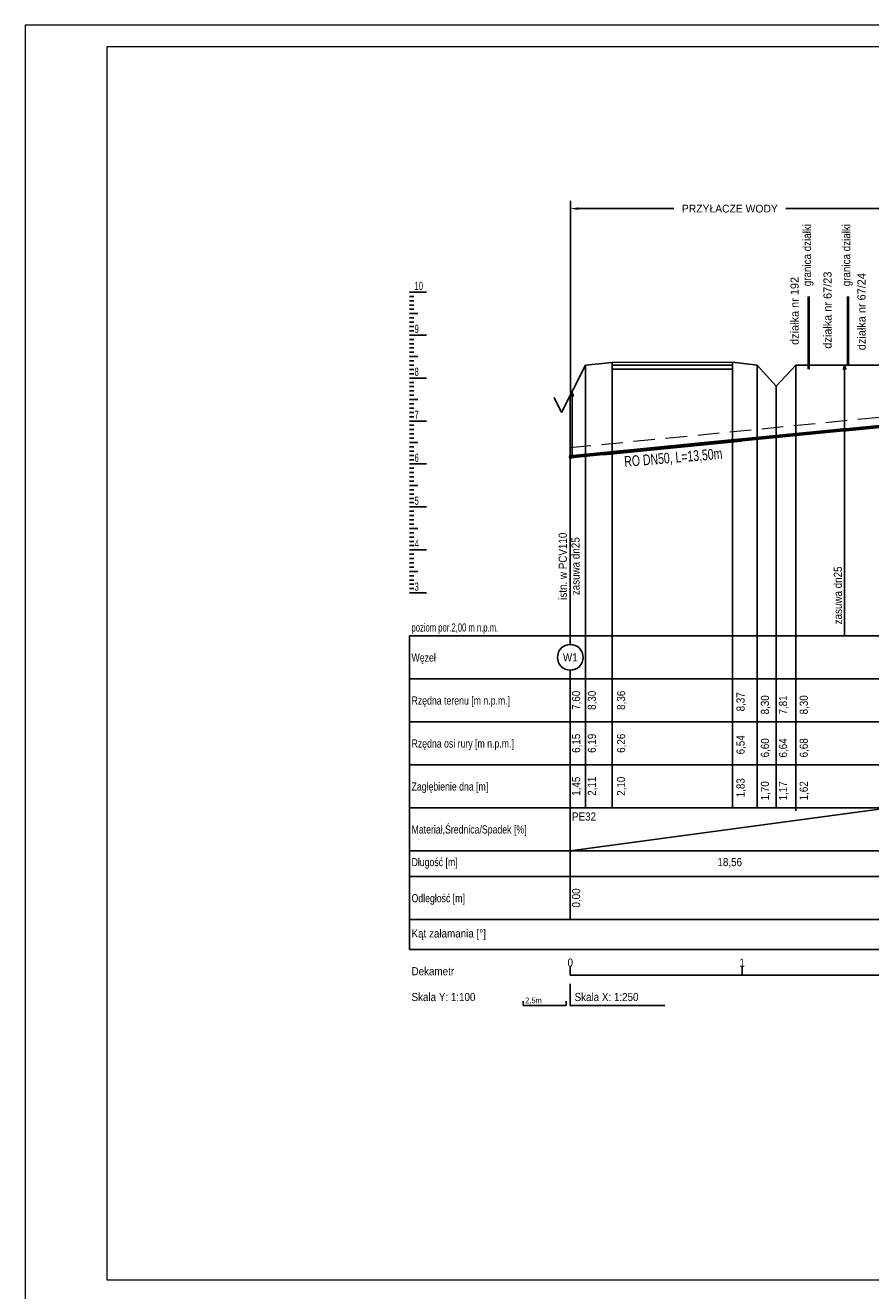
# Model space of a CAD drawing. Extents: x -10.8 to 31.2, y -51.6 to 7.8.
# Tile 3 of 4: x -10.8 to 8.9, y -21.6 to 7.8. Entities that reach past the tile are written whole.
import ezdxf
from ezdxf.enums import TextEntityAlignment as Align

# ---------------------------------------------------------------- set-up
doc = ezdxf.new("R2010")
doc.units = 0
doc.header["$MEASUREMENT"] = 0
doc.linetypes.add('DASHED', pattern=[0.75, 0.5, -0.25])
doc.layers.get('0').update_dxf_attribs({"color": 1, "linetype": 'CONTINUOUS'})
doc.layers.get('Defpoints').update_dxf_attribs({"linetype": 'CONTINUOUS'})
doc.layers.add('--- 01 WODA', color=5, linetype='CONTINUOUS', lineweight=50)
doc.layers.add('A--tabelka rysunku', color=7, linetype='CONTINUOUS', lineweight=0)
doc.styles.add('DYN_DIM', font='-0,125')
doc.styles.add('GENERATED_STYLE_5', font='arial.ttf')
doc.styles.get("Standard").update_dxf_attribs({"font": '-0,125'})
doc.dimstyles.get("Standard").update_dxf_attribs({"dimtxt": 0.18, "dimasz": 0.18, "dimexe": 0.18, "dimexo": 0.0625, "dimgap": 0.09, "dimtad": 0, "dimtih": 1, "dimtoh": 1, "dimdec": 4, "dimzin": 0, "dimdsep": 46, "dimtxsty": 'Standard', "dimcen": 0.09, "dimadec": 0, "dimazin": 0, "dimtfac": 1, "dimtdec": 4, "dimtofl": 0, "dimtmove": 0, "dimatfit": 3, "dimfxl": 1, "dimtolj": 1, "dimtzin": 0, "dimarcsym": 0})

# ---------------------------------------------------------------- blocks, each defined once
blk = doc.blocks.new('*D31')
at = {"color": 0, "linetype": 'ByBlock', "lineweight": -2}
for p, q in [((1.914, -0.754), (1.914, 3.721)), ((2.094, 3.541), (4.321, 3.541)), ((9.153, 3.541), (6.926, 3.541)), ((9.333, -0.039), (9.333, 3.721))]:
    blk.add_line(p, q, dxfattribs=at)
at = {"color": 0}
for points in [[(2.094, 3.571), (2.094, 3.511), (1.914, 3.541)], [(9.153, 3.511), (9.153, 3.571), (9.333, 3.541)]]:
    blk.add_solid(points, dxfattribs=at)
at = {"layer": 'Defpoints', "color": 0}
for p in [(1.914, 3.541), (9.333, -0.102), (1.914, -0.816)]:
    blk.add_point(p, dxfattribs=at)
at = {"color": 0, "linetype": 'ByBlock', "insert": (5.624, 3.541), "char_height": 0.18, "attachment_point": 5}
blk.add_mtext('\\A1;\\A1;PRZYŁACZE WODY', dxfattribs=at)

msp = doc.modelspace()

# ---------------------------------------------------------------- linework, layer by layer
at = {"color": 250}
for p, q in [((-1.83684, 1.59827), (-1.43684, 1.59827)), ((-1.83684, 1.49827), (-1.73684, 1.49827)), ((-1.83684, 1.39827), (-1.73684, 1.39827)), ((-1.83684, 1.29827), (-1.73684, 1.29827)), ((-1.83684, 1.19827), (-1.73684, 1.19827)), ((-1.83684, 1.09827), (-1.63684, 1.09827)), ((-1.83684, 0.99827), (-1.73684, 0.99827)), ((-1.83684, 0.89827), (-1.73684, 0.89827)), ((-1.83684, 0.79827), (-1.73684, 0.79827)), ((-1.83684, 0.69827), (-1.73684, 0.69827)), ((-1.83684, 0.59827), (-1.43684, 0.59827)), ((-1.83684, 0.49827), (-1.73684, 0.49827)), ((-1.83684, 0.39827), (-1.73684, 0.39827)), ((-1.83684, 0.29827), (-1.73684, 0.29827)), ((-1.83684, 0.19827), (-1.73684, 0.19827)), ((-1.83684, 0.09827), (-1.63684, 0.09827)), ((-1.83684, -0.00173), (-1.73684, -0.00173)), ((-1.83684, -0.10173), (-1.73684, -0.10173)), ((-1.83684, -0.20173), (-1.73684, -0.20173)), ((2.26141, -0.10173), (2.26141, -10.40173)), ((2.88141, -0.04173), (2.88141, -10.40173)), ((-1.83684, -0.30173), (-1.73684, -0.30173)), ((-1.83684, -0.40173), (-1.43684, -0.40173)), ((-1.83684, -0.50173), (-1.73684, -0.50173)), ((-1.83684, -0.60173), (-1.73684, -0.60173)), ((-1.83684, -0.70173), (-1.73684, -0.70173)), ((-1.83684, -0.80173), (-1.73684, -0.80173)), ((1.90941, -0.80173), (1.90941, -6.15173)), ((-1.83684, -0.90173), (-1.63684, -0.90173)), ((-1.83684, -1.00173), (-1.73684, -1.00173)), ((-1.83684, -1.10173), (-1.73684, -1.10173)), ((-1.83684, -1.20173), (-1.73684, -1.20173)), ((-1.83684, -1.30173), (-1.73684, -1.30173)), ((-1.83684, -1.40173), (-1.43684, -1.40173)), ((-1.83684, -1.50173), (-1.73684, -1.50173)), ((-1.83684, -1.60173), (-1.73684, -1.60173)), ((-1.83684, -1.70173), (-1.73684, -1.70173)), ((-1.83684, -1.80173), (-1.73684, -1.80173)), ((-1.83684, -1.90173), (-1.63684, -1.90173)), ((-1.83684, -2.00173), (-1.73684, -2.00173)), ((-1.83684, -2.10173), (-1.73684, -2.10173)), ((-1.83684, -2.20173), (-1.73684, -2.20173)), ((-1.83684, -2.30173), (-1.73684, -2.30173)), ((-1.83684, -2.40173), (-1.43684, -2.40173)), ((-1.83684, -2.50173), (-1.73684, -2.50173)), ((-1.83684, -2.60173), (-1.73684, -2.60173)), ((-1.83684, -2.70173), (-1.73684, -2.70173)), ((-1.83684, -2.80173), (-1.73684, -2.80173)), ((-1.83684, -2.90173), (-1.63684, -2.90173)), ((-1.83684, -3.00173), (-1.73684, -3.00173)), ((-1.83684, -3.10173), (-1.73684, -3.10173)), ((-1.83684, -3.20173), (-1.73684, -3.20173)), ((-1.83684, -3.30173), (-1.73684, -3.30173)), ((-1.83684, -3.40173), (-1.43684, -3.40173)), ((-1.83684, -3.50173), (-1.73684, -3.50173)), ((-1.83684, -3.60173), (-1.73684, -3.60173)), ((-1.83684, -3.70173), (-1.73684, -3.70173)), ((-1.83684, -3.80173), (-1.73684, -3.80173)), ((-1.83684, -3.90173), (-1.63684, -3.90173)), ((-1.83684, -4.00173), (-1.73684, -4.00173)), ((-1.83684, -4.10173), (-1.73684, -4.10173)), ((-1.83684, -4.20173), (-1.73684, -4.20173)), ((-1.83684, -4.30173), (-1.73684, -4.30173)), ((-1.83684, -4.40173), (-1.43684, -4.40173)), ((-1.83684, -4.50173), (-1.73684, -4.50173)), ((-1.83684, -4.60173), (-1.73684, -4.60173)), ((-1.83684, -4.70173), (-1.73684, -4.70173)), ((-1.83684, -4.80173), (-1.73684, -4.80173)), ((-1.83684, -4.90173), (-1.63684, -4.90173)), ((-1.83684, -5.00173), (-1.73684, -5.00173)), ((-1.83684, -5.10173), (-1.73684, -5.10173)), ((-1.83684, -5.20173), (-1.73684, -5.20173)), ((-1.83684, -5.30173), (-1.73684, -5.30173)), ((-1.83684, -5.40173), (-1.43684, -5.40173)), ((1.90941, -6.40173), (1.90941, -6.15173)), ((-1.83684, -6.40173), (1.90941, -6.40173)), ((-1.83684, -6.40173), (-1.83684, -13.70173)), ((1.90941, -6.40173), (1.90941, -6.60173)), ((1.90941, -6.40173), (21.29562, -6.40173)), ((1.90941, -7.20173), (1.90941, -7.40173)), ((-1.83684, -7.40173), (1.90941, -7.40173)), ((1.90941, -8.40173), (1.90941, -7.40173)), ((1.90941, -7.40173), (21.29562, -7.40173)), ((-1.83684, -8.40173), (1.90941, -8.40173)), ((1.90941, -9.40173), (1.90941, -8.40173)), ((1.90941, -8.40173), (21.29562, -8.40173)), ((-1.83684, -9.40173), (1.90941, -9.40173)), ((1.90941, -10.40173), (1.90941, -9.40173)), ((1.90941, -9.40173), (21.29562, -9.40173)), ((-1.83684, -10.40173), (1.90941, -10.40173)), ((1.90941, -11.40173), (9.33341, -10.40173)), ((1.90941, -11.40173), (1.90941, -10.40173)), ((1.90941, -10.40173), (21.29562, -10.40173)), ((-1.83684, -11.40173), (1.90941, -11.40173)), ((1.90941, -12.00173), (1.90941, -11.40173)), ((1.90941, -11.40173), (21.29562, -11.40173)), ((-1.83684, -12.00173), (1.90941, -12.00173)), ((1.90941, -13.00173), (1.90941, -12.00173)), ((1.90941, -12.00173), (21.29562, -12.00173)), ((-1.83684, -13.00173), (1.90941, -13.00173)), ((1.90941, -13.00173), (21.29562, -13.00173)), ((-1.83684, -13.70173), (1.90941, -13.70173)), ((1.90941, -13.70173), (21.29562, -13.70173)), ((1.90941, -14.30173), (1.90941, -14.10173)), ((5.90941, -14.30173), (5.90941, -14.10173)), ((1.90941, -14.30173), (21.57941, -14.30173)), ((1.90941, -14.50173), (1.90941, -15.00173)), ((0.80941, -15.00173), (0.80941, -14.90173)), ((1.80941, -15.00173), (0.80941, -15.00173)), ((1.80941, -14.90173), (1.80941, -15.00173)), ((1.90941, -15.00173), (4.10941, -15.00173))]:
    msp.add_line(p, q, dxfattribs=at)
at = {"color": 3, "lineweight": 40}
for p, q in [((7.45741, 1.49616), (7.45741, -0.19262)), ((8.36941, 1.49616), (8.36941, -0.10173))]:
    msp.add_line(p, q, dxfattribs=at)
at = {"color": 5}
for p, q in [((2.26141, -0.10173), (1.70826, -1.20173)), ((2.26141, -0.10173), (2.88141, -0.04173)), ((2.88141, -0.04173), (5.68941, -0.03173)), ((2.88141, -0.10173), (5.68941, -0.10173)), ((2.88141, -0.19236), (5.68941, -0.19236)), ((5.68941, -0.03173), (6.25741, -0.10173)), ((5.68941, -0.03173), (5.68941, -10.40173)), ((6.25741, -0.10173), (6.70141, -0.59173)), ((6.25741, -0.10173), (6.25741, -10.40173)), ((6.70141, -0.59173), (7.16141, -0.10173)), ((7.16141, -0.10173), (11.80541, -0.10173)), ((7.16141, -0.10173), (7.16141, -10.47173)), ((1.53428, -0.85573), (1.70826, -1.20173)), ((6.70141, -0.59173), (6.70141, -10.40173))]:
    msp.add_line(p, q, dxfattribs=at)
at = {"linetype": 'ByBlock'}
for p, q in [((8.26926, -0.19517), (8.255, -0.19517)), ((8.2882, -0.1269), (8.26926, -0.19517)), ((8.29507, -1.60737), (8.29507, -0.09174)), ((8.30194, -0.1269), (8.32088, -0.19517)), ((8.32088, -0.19517), (8.33514, -0.19517)), ((1.92829, -0.81628), (1.91403, -0.81628)), ((1.94723, -0.748), (1.92829, -0.81628)), ((1.9541, -2.22848), (1.9541, -0.71285)), ((1.96097, -0.748), (1.97991, -0.81628)), ((1.97991, -0.81628), (1.99417, -0.81628)), ((8.27378, -1.5691), (8.31636, -1.64564)), ((8.31636, -1.5691), (8.27378, -1.64564)), ((8.27378, -1.64564), (8.27378, -1.5691)), ((8.29507, -1.60737), (8.29507, -6.40173)), ((8.31636, -1.64564), (8.31636, -1.5691)), ((8.31636, -1.5691), (8.31636, -1.64564)), ((2.68141, -2.13462), (5.88941, -1.81918)), ((2.68141, -2.18486), (5.88941, -1.86942)), ((5.88941, -1.81918), (5.88941, -1.86942)), ((1.90941, -2.21973), (1.90941, -2.25173)), ((1.93281, -2.19021), (1.97539, -2.26674)), ((1.97539, -2.19021), (1.93281, -2.26674)), ((1.93281, -2.26674), (1.93281, -2.19021)), ((1.97539, -2.26674), (1.97539, -2.19021)), ((1.97539, -2.19021), (1.97539, -2.26674)), ((2.68141, -2.13462), (2.68141, -2.18486))]:
    msp.add_line(p, q, dxfattribs=at)
at = {"color": 4, "linetype": 'DASHED', "lineweight": 18}
msp.add_line((1.88984, -2.02069), (9.31384, -1.29069), dxfattribs=at)
at = {"color": 5, "lineweight": 35}
for p, q in [((1.97539, -2.21324), (8.27378, -1.59392)), ((1.97539, -2.24524), (8.27378, -1.62592)), ((8.31636, -1.58973), (9.27323, -1.49564)), ((8.31636, -1.62173), (9.27633, -1.52734)), ((1.92809, -2.21789), (1.93281, -2.21743)), ((1.92859, -2.24984), (1.93281, -2.24943))]:
    msp.add_line(p, q, dxfattribs=at)
at = {"color": 8}
msp.add_line((1.90941, -2.51173), (1.90941, -2.26173), dxfattribs=at)
at = {"color": 6, "lineweight": 25}
msp.add_circle((1.90941, -6.90173), 0.3, dxfattribs=at)
at = {"linetype": 'ByBlock'}
msp.add_ellipse((1.90941, -2.23573), major_axis=(0, -0.05), ratio=0.4, dxfattribs=at)
at = {"layer": 'A--tabelka rysunku', "linetype": 'Continuous'}
for points in [[(-10.77922, -21.89195), (31.22078, -21.89195), (31.22078, 7.80805), (-10.77922, 7.80805)], [(-8.87922, -21.39195), (30.72078, -21.39195), (30.72078, 7.30805), (-8.87922, 7.30805)]]:
    msp.add_lwpolyline(points, close=True, dxfattribs=at)

# ---------------------------------------------------------------- texts
at = {"layer": '--- 01 WODA', "color": 1, "lineweight": 25, "style": 'GENERATED_STYLE_5', "width": 0.7}
msp.add_text('RO DN50, L=13,50m', height=0.25, rotation=4.780074, dxfattribs=at).set_placement((3.17663, -2.47094))
at = {"color": 250, "width": 0.9}
for s, p in [('granica działki', (7.51516, 2.45895)), ('granica działki', (8.42716, 2.45895)), ('istn. w PCV110', (1.82874, -4.78136)), ('zasuwa dn25', (2.12597, -4.78136)), ('zasuwa dn25', (8.2345, -5.46025)), ('7,60', (2.13941, -7.90173)), ('8,30', (2.50627, -7.90173)), ('8,36', (3.18564, -7.90173)), ('8,37', (5.96768, -7.93739)), ('8,30', (6.53568, -8.00739)), ('7,81', (6.9559, -8.00994)), ('8,30', (7.43968, -8.00739)), ('6,15', (2.13941, -8.90173)), ('6,19', (2.50627, -8.90173)), ('6,26', (3.18564, -8.90173)), ('6,54', (5.96768, -8.93739)), ('6,60', (6.53568, -9.00739)), ('6,64', (6.9559, -9.00994)), ('6,68', (7.43968, -9.00739)), ('1,45', (2.13941, -9.90173)), ('2,11', (2.50627, -9.90173)), ('2,10', (3.18564, -9.90173)), ('1,83', (5.96768, -9.93739)), ('1,70', (6.53568, -10.00739)), ('1,17', (6.9559, -10.00994)), ('1,62', (7.43968, -10.00739)), ('0,00', (2.13941, -12.50173))]:
    msp.add_text(s, height=0.19, rotation=90, dxfattribs=at).set_placement(p, align=Align.CENTER)
at = {"color": 250, "style": 'DYN_DIM'}
for s, p in [('działka nr 192', (7.22642, 1.16086)), ('działka nr 67/23', (7.99284, 1.17906)), ('działka nr 67/24', (8.78383, 1.14388))]:
    msp.add_text(s, height=0.19, rotation=90, dxfattribs=at).set_placement(p, align=Align.CENTER)
at = {"color": 250}
for s, height, width, p in [('10', 0.19, 0.7, (-1.71684, 1.64827)), ('9', 0.19, 0.7, (-1.71684, 0.64827)), ('8', 0.19, 0.7, (-1.71684, -0.35173)), ('7', 0.19, 0.7, (-1.71684, -1.35173)), ('6', 0.19, 0.7, (-1.71684, -2.35173)), ('5', 0.19, 0.7, (-1.71684, -3.35173)), ('4', 0.19, 0.7, (-1.71684, -4.35173)), ('3', 0.19, 0.7, (-1.71684, -5.35173)), ('poziom por.2,00 m n.p.m.', 0.19, 0.7, (-1.78684, -6.30173)), ('Węzeł', 0.19, 0.8, (-1.78684, -7.00173)), ('Rzędna terenu [m n.p.m.]', 0.19, 0.8, (-1.78684, -8.00173)), ('Rzędna osi rury [m n.p.m.]', 0.19, 0.8, (-1.78684, -9.00173)), ('Zagłębienie dna [m]', 0.19, 0.8, (-1.78684, -10.00173)), ('PE32', 0.19, 0.9, (1.94941, -10.70173)), ('Materiał,Średnica/Spadek [%]', 0.19, 0.8, (-1.78684, -11.00173)), ('Długość [m]', 0.19, 0.8, (-1.78684, -11.76173)), ('Odległość [m]', 0.19, 0.8, (-1.78684, -12.60173)), ('Kąt załamania [°]', 0.19, 0.9, (-1.78684, -13.42173)), ('Dekametr', 0.19, 0.9, (-1.78684, -14.30173)), ('Skala Y: 1:100', 0.19, 0.9, (-1.78684, -14.90173)), ('Skala X: 1:250', 0.19, 0.9, (2.00941, -14.90173)), ('2,5m', 0.133, 0.9, (0.85941, -14.95173))]:
    msp.add_text(s, height=height, dxfattribs=dict(at, width=width)).set_placement(p)
at = {"color": 6, "lineweight": 25, "width": 0.9}
msp.add_text('W1', height=0.19, dxfattribs=at).set_placement((1.90941, -6.99673), align=Align.CENTER)
at = {"color": 250, "width": 0.9}
for s, p in [('18,56', (5.62141, -11.76173)), ('0', (1.90941, -14.10173)), ('1', (5.90941, -14.10173))]:
    msp.add_text(s, height=0.19, dxfattribs=at).set_placement(p, align=Align.CENTER)

# ---------------------------------------------------------------- dimensions: what is measured, and where the dimension line sits
at = {"color": 0, "linetype": 'ByBlock'}
dim = msp.add_linear_dim(base=(1.91403, 3.54103), p1=(9.33341, -0.10173), p2=(1.91403, -0.81628), text='\\A1;PRZYŁACZE WODY', dimstyle='Standard', override={"dimtmove": 2}, dxfattribs=at)
dim.commit()
dim.dimension.update_dxf_attribs({"geometry": '*D31', "text_midpoint": (5.62372, 3.54103)})

doc.saveas('drawing.dxf')
